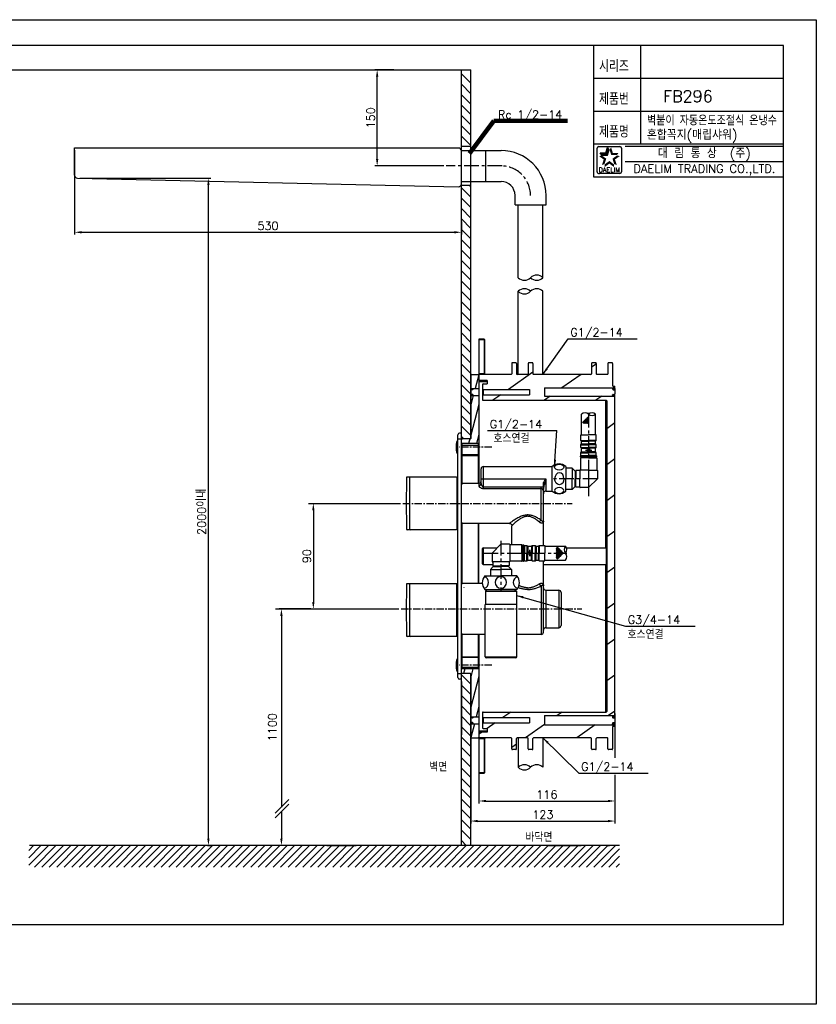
# Model space of a CAD drawing. Extents: x -5523 to -4929, y 1621 to 2041.
# Tile 7 of 7: x -5268 to -4929, y 1621 to 2041. Entities that reach past the tile are written whole.
import ezdxf
from ezdxf.enums import TextEntityAlignment as Align

# ---------------------------------------------------------------- set-up
doc = ezdxf.new("R2010")
doc.units = 0
doc.header["$LTSCALE"] = 5
doc.header["$MEASUREMENT"] = 0
doc.linetypes.add('CENTER', pattern=[2, 1.25, -0.25, 0.25, -0.25])
doc.linetypes.add('PHANTOM', pattern=[2.5, 1.25, -0.25, 0.25, -0.25, 0.25, -0.25])
doc.layers.get('0').update_dxf_attribs({"color": 2, "linetype": 'CONTINUOUS'})
for name, color, linetype in [('CEN', 1, 'CENTER'), ('CL', 1, 'CENTER'), ('D', 2, 'CONTINUOUS'), ('DWG', 7, 'CONTINUOUS'), ('HT', 3, 'CONTINUOUS'), ('PH', 3, 'PHANTOM'), ('레이어 02', 7, 'CONTINUOUS')]:
    doc.layers.add(name, color=color, linetype=linetype)
doc.styles.add('GHS', font='ROMANS', dxfattribs={"bigfont": 'GHS'})
doc.styles.add('ROMANS', font='romans')
doc.dimstyles.new('STANDARD$7', dxfattribs={"dimtxt": 3.5, "dimasz": 3, "dimexe": 1, "dimexo": 0.0625, "dimgap": 1, "dimtad": 1, "dimdec": 4, "dimzin": 0, "dimdsep": 46, "dimtxsty": 'GHS', "dimcen": 1, "dimclrt": 2, "dimadec": 0, "dimazin": 0, "dimtfac": 1, "dimtdec": 4, "dimtofl": 0, "dimtmove": 0, "dimatfit": 3, "dimfxl": 0, "dimtolj": 1, "dimtzin": 0, "dimarcsym": 0})

# ---------------------------------------------------------------- blocks, each defined once
blk = doc.blocks.new('A$C24924E4D')
at = {"color": 2}
for p, q in [((1.24, 5.25), (1.24, 5.25)), ((1.24, 5.25), (1.24, 5.25)), ((1.59, 5.61), (1.95, 5.25)), ((1.59, 4.89), (1.95, 5.25)), ((4.24, 7.79), (1.7, 5.25)), ((4.24, 2.71), (1.7, 5.25)), ((1.95, 5.96), (2.66, 5.25)), ((1.95, 4.54), (2.66, 5.25)), ((2.3, 6.32), (3.36, 5.25)), ((2.3, 4.18), (3.36, 5.25)), ((4.59, 7.44), (2.4, 5.25)), ((4.59, 3.06), (2.4, 5.25)), ((2.65, 6.67), (4.07, 5.25)), ((2.65, 3.83), (4.07, 5.25)), ((3.01, 7.02), (4.59, 5.44)), ((3.01, 3.48), (4.59, 5.06)), ((4.59, 6.73), (3.11, 5.25)), ((4.59, 3.77), (3.11, 5.25)), ((3.36, 7.38), (4.59, 6.15)), ((3.36, 3.12), (4.59, 4.35)), ((3.71, 7.73), (4.59, 6.85)), ((4.59, 6.02), (3.82, 5.25)), ((4.59, 4.48), (3.82, 5.25)), ((4.59, 5.31), (4.53, 5.25)), ((4.59, 5.19), (4.53, 5.25)), ((3.71, 2.77), (4.59, 3.65))]:
    blk.add_line(p, q, dxfattribs=at)
at = {"layer": 'CEN', "color": 2}
for p, q in [((28.15, 0), (28.15, 21.25)), ((35.51, 5.25), (0, 5.25)), ((15.87, 6.63), (15.87, 3.88)), ((15.87, 3.88), (15.87, 6.63))]:
    blk.add_line(p, q, dxfattribs=at)
at = {"layer": 'D', "color": 2}
for centre, start, end in [((2.5, 6.79), 143.2638, 219.274), ((2.5, 3.71), 140.7397, 216.7224), ((-1.34, 3.79), 320.726, 36.7362)]:
    blk.add_arc(centre, 2.44, start, end, dxfattribs=at)
at = {"layer": 'DWG', "color": 2}
for p, q in [((21.35, 20.75), (28.15, 20.75)), ((34.95, 20.75), (28.15, 20.75)), ((21.35, 15), (28.15, 15)), ((22.9, 15), (27.18, 15)), ((23.65, 12.25), (23.65, 15)), ((25.05, 15), (28.15, 15)), ((34.95, 15), (28.15, 15)), ((31.25, 15), (28.15, 15)), ((33.4, 15), (29.12, 15)), ((32.65, 12.25), (32.65, 15)), ((11.86, 8.5), (9.4, 8.5)), ((9.4, 8.5), (9.4, 5.25)), ((11.86, 8.5), (12.12, 8.25)), ((11.86, 8.5), (11.86, 5.25)), ((13.6, 8.5), (13.16, 8.25)), ((13.6, 8.5), (13.6, 5.25)), ((14.86, 8.5), (13.6, 8.5)), ((14.86, 8.5), (15.11, 8.25)), ((14.86, 8.5), (14.86, 5.25)), ((17.1, 8.5), (16.66, 8.25)), ((18.15, 8.5), (17.1, 8.5)), ((17.1, 8.5), (17.1, 5.25)), ((18.15, 8.5), (18.15, 5.25)), ((18.4, 5.25), (18.4, 8.6)), ((18.75, 8.75), (18.55, 8.75)), ((18.9, 5.25), (18.9, 8.6)), ((19.15, 5.25), (19.15, 8.6)), ((19.3, 8.75), (24.4, 8.75)), ((23.65, 12.25), (28.15, 12.25)), ((24.9, 11), (23.65, 12.25)), ((24.9, 11), (23.65, 12.25)), ((24.4, 1.75), (24.4, 8.85)), ((24.55, 9), (31.65, 9)), ((24.65, 9), (24.65, 10.6)), ((24.8, 10.75), (25.3, 10.75)), ((24.9, 11), (28.15, 11)), ((25.3, 10.75), (25.3, 11)), ((25.3, 10.75), (28.15, 10.75)), ((32.65, 12.25), (28.15, 12.25)), ((31.4, 11), (28.15, 11)), ((31, 10.75), (28.15, 10.75)), ((31, 10.75), (31, 11)), ((31.5, 10.75), (31, 10.75)), ((31.4, 11), (32.65, 12.25)), ((31.4, 11), (32.65, 12.25)), ((31.65, 9), (31.65, 10.6)), ((31.75, 9), (31.65, 9)), ((31.9, 5.25), (31.9, 8.85)), ((9.4, 8.25), (0.55, 8.25)), ((9.4, 2), (9.4, 5.25)), ((11.86, 2), (11.86, 5.25)), ((13.16, 8.25), (12.12, 8.25)), ((12.12, 8.25), (12.12, 5.25)), ((12.12, 2.25), (12.12, 5.25)), ((13.16, 8.25), (13.16, 5.25)), ((13.16, 2.25), (13.16, 5.25)), ((13.6, 2), (13.6, 5.25)), ((14.86, 2), (14.86, 5.25)), ((16.66, 8.25), (15.11, 8.25)), ((15.11, 8.25), (15.11, 5.25)), ((15.11, 2.25), (15.11, 5.25)), ((16.66, 8.25), (16.66, 5.25)), ((16.66, 2.25), (16.66, 5.25)), ((17.1, 2), (17.1, 5.25)), ((18.4, 7.13), (18.15, 7.13)), ((18.15, 2), (18.15, 5.25)), ((18.4, 5.25), (18.4, 1.9)), ((19.15, 8), (18.9, 8)), ((18.9, 5.25), (18.9, 1.9)), ((19.15, 5.25), (19.15, 1.9)), ((31.9, 5.25), (28.15, 1.5)), ((9.4, 2.25), (0.55, 2.25)), ((11.86, 2), (9.4, 2)), ((11.86, 2), (12.12, 2.25)), ((13.16, 2.25), (12.12, 2.25)), ((13.6, 2), (13.16, 2.25)), ((14.86, 2), (13.6, 2)), ((14.86, 2), (15.11, 2.25)), ((16.66, 2.25), (15.11, 2.25)), ((17.1, 2), (16.66, 2.25)), ((18.15, 2), (17.1, 2)), ((18.4, 3.38), (18.15, 3.38)), ((18.75, 1.75), (18.55, 1.75)), ((19.15, 2.5), (18.9, 2.5)), ((19.3, 1.75), (24.4, 1.75)), ((24.4, 1.65), (24.4, 1.75)), ((24.55, 1.5), (28.15, 1.5))]:
    blk.add_line(p, q, dxfattribs=at)
blk.add_circle((15.87, 5.25), 0.625, dxfattribs=at)
for centre, radius, start, end in [((24.46, 17.88), 4.24, 137.2588, 222.7412), ((20.29, 17.75), 2.62, 287.6654, 72.2722), ((28.2, 17.75), 2.5, 91.1472, 268.8528), ((28.1, 17.75), 2.5, 271.1472, 88.8528), ((36.01, 17.75), 2.62, 107.7278, 252.3346), ((31.84, 17.88), 4.24, 317.2588, 42.7412), ((18.55, 8.6), 0.15, 90, 180), ((18.75, 8.6), 0.15, 0, 90), ((19.3, 8.6), 0.15, 90, 180), ((24.55, 8.85), 0.15, 90, 180), ((24.8, 10.6), 0.15, 90, 180), ((31.5, 10.6), 0.15, 0, 90), ((31.75, 8.85), 0.15, 0, 90), ((18.55, 1.9), 0.15, 180, 270), ((18.75, 1.9), 0.15, 270, 0), ((19.3, 1.9), 0.15, 180, 270), ((24.55, 1.65), 0.15, 180, 270)]:
    blk.add_arc(centre, radius, start, end, dxfattribs=at)
blk = doc.blocks.new('A$C7F7C3C3C')
at = {"color": 7, "linetype": 'Continuous'}
for p, q in [((25.63, 105), (24.88, 105)), ((25.63, 0), (25.63, 105)), ((23.91, 101.75), (24.13, 101.75)), ((24.13, 0.75), (24.13, 104.25)), ((24.13, 102.5), (25.63, 102.5)), ((23.91, 96.25), (24.13, 96.25)), ((34.03, 83.5), (34.03, 89.75)), ((35.03, 90.75), (64.39, 90.75)), ((35.03, 81.4), (35.03, 90.75)), ((2.19, 86), (2.19, 86)), ((3.38, 86.25), (2.44, 86.25)), ((3.63, 64), (3.63, 86)), ((23.38, 86.25), (3.88, 86.25)), ((23.63, 86), (23.63, 64)), ((34.03, 85.5), (61.63, 85.5)), ((61.63, 85.5), (61.63, 80.25)), ((33.03, 83.5), (26.13, 83.5)), ((33.03, 83.5), (33.03, 82.6)), ((35.03, 82.15), (59.63, 82.15)), ((35.03, 81.4), (59.63, 81.4)), ((59.63, 67.88), (59.63, 82.15)), ((60.63, 57.08), (60.63, 83.97)), ((61.63, 80.25), (64.39, 80.25)), ((2.19, 64), (2.19, 64)), ((3.38, 63.75), (2.44, 63.75)), ((23.38, 63.75), (3.88, 63.75)), ((46.14, 66.5), (26.13, 66.5)), ((47.13, 57.32), (47.13, 65.51)), ((60.63, 20.1), (60.63, 50.57)), ((2.19, 40.5), (2.19, 40.5)), ((3.38, 40.75), (2.44, 40.75)), ((3.63, 18.5), (3.63, 40.5)), ((23.63, 40.75), (3.88, 40.75)), ((23.63, 18.25), (23.63, 40.75)), ((34.57, 40.9), (26.13, 40.9)), ((36.62, 38.32), (35.87, 37.57)), ((36.62, 38.32), (48.34, 38.32)), ((48.34, 38.32), (49.09, 37.57)), ((59.63, 39.81), (59.63, 19.1)), ((61.63, 38), (61.63, 22)), ((61.63, 38), (67.13, 38)), ((67.13, 38), (67.13, 22)), ((35.87, 37.57), (49.09, 37.57)), ((35.87, 37.57), (35.87, 31.82)), ((49.09, 37.57), (49.09, 31.82)), ((68.13, 37), (68.13, 23)), ((35.73, 9.57), (35.73, 31.82)), ((49.23, 31.82), (35.73, 31.82)), ((49.23, 9.57), (49.23, 31.82)), ((61.63, 22), (67.13, 22)), ((2.19, 18.5), (2.19, 18.5)), ((3.38, 18.25), (2.44, 18.25)), ((23.63, 18.25), (3.88, 18.25)), ((35.73, 19.1), (26.13, 19.1)), ((59.63, 19.1), (49.23, 19.1)), ((23.91, 8.75), (24.13, 8.75)), ((35.73, 9.57), (49.23, 9.57)), ((48.73, 9.07), (36.23, 9.07)), ((23.91, 3.25), (24.13, 3.25)), ((24.13, 2.5), (25.63, 2.5)), ((25.63, 0), (24.88, 0))]:
    blk.add_line(p, q, dxfattribs=at)
for centre, radius, start, end in [((24.88, 104.25), 0.75, 90, 180), ((31.58, 99), 8.25, 161.2773, 198.7227), ((23.91, 101.6), 0.15, 90, 161.2773), ((23.91, 96.4), 0.15, 198.7227, 270), ((35.03, 89.75), 1, 90, 180), ((2.44, 86), 0.25, 90, 179.3696), ((3.38, 86), 0.25, 0, 90), ((3.88, 86), 0.25, 90, 180), ((23.38, 86), 0.25, 0, 90), ((33.03, 84.5), 1, 270, 360), ((26.13, 83), 0.5, 90, 180), ((61.63, 79.25), 1, 90, 180), ((2.44, 64), 0.25, 180.6304, 270), ((3.38, 64), 0.25, 270, 0), ((3.88, 64), 0.25, 180, 270), ((23.38, 64), 0.25, 270, 0), ((26.13, 67), 0.5, 180, 270), ((2.44, 40.5), 0.25, 90, 179.3696), ((3.38, 40.5), 0.25, 0, 90), ((3.88, 40.5), 0.25, 90, 180), ((26.13, 40.4), 0.5, 90, 180), ((61.63, 39), 1, 180.0001, 270), ((67.13, 37), 1, 0, 90), ((61.63, 21), 1, 90, 179.9999), ((67.13, 23), 1, 270, 0), ((2.44, 18.5), 0.25, 180.6304, 270), ((3.38, 18.5), 0.25, 270, 0), ((3.88, 18.5), 0.25, 180, 270), ((26.13, 19.6), 0.5, 180, 270), ((59.63, 20.1), 1, 270, 0), ((31.58, 6), 8.25, 161.2773, 198.7227), ((23.91, 8.6), 0.15, 90, 161.2773), ((36.23, 9.57), 0.5, 180, 270), ((48.73, 9.57), 0.5, 270, 0), ((23.91, 3.4), 0.15, 198.7227, 270), ((24.88, 0.75), 0.75, 180, 270)]:
    blk.add_arc(centre, radius, start, end, dxfattribs=at)
for points in [[(2.19, 86), (2.15, 80.62), (2.13, 75), (2.15, 69.37), (2.19, 64)], [(2.19, 86), (2.19, 85.99), (2.19, 85.94), (2.19, 85.86), (2.19, 85.71), (2.19, 85.5), (2.19, 85.23), (2.19, 84.95), (2.19, 84.68), (2.19, 84.42), (2.19, 84.18), (2.19, 83.95), (2.19, 83.75)], [(61.63, 85.5), (61.13, 84.77), (60.63, 83.97)], [(61.63, 85.5), (61.38, 84.6), (61.13, 83.67), (60.91, 82.82), (60.76, 82.09), (60.72, 81.87)], [(33.03, 82.6), (33.34, 82.65), (33.62, 82.77), (33.84, 82.97), (33.98, 83.22), (34.03, 83.5)], [(33.03, 82.6), (33.1, 82.36), (33.28, 82.1), (33.55, 81.87), (33.9, 81.66), (34.27, 81.51), (34.66, 81.43), (35.03, 81.4)], [(34.03, 83.5), (34.06, 83.22), (34.15, 82.94), (34.29, 82.67), (34.46, 82.45), (34.65, 82.28), (34.84, 82.18), (35.03, 82.15)], [(59.63, 82.15), (59.96, 82.12), (60.3, 82), (60.63, 81.79)], [(59.63, 81.4), (59.79, 81.38), (59.96, 81.3), (60.12, 81.17), (60.27, 80.97), (60.4, 80.72), (60.5, 80.41), (60.57, 80.04), (60.62, 79.62), (60.63, 79.15)], [(60.69, 81.66), (60.66, 81.46), (60.63, 80.92)], [(60.72, 81.87), (60.69, 81.66)], [(53.88, 70.08), (53.35, 70.06), (52.77, 69.98), (52.15, 69.85), (51.49, 69.64), (50.8, 69.36), (50.08, 69.02), (49.34, 68.62), (48.58, 68.17), (47.82, 67.68), (47.12, 67.2), (46.57, 66.82), (46.25, 66.58), (46.13, 66.5)], [(53.88, 69.51), (53.42, 69.48), (52.91, 69.39), (52.37, 69.24), (51.8, 69.01), (51.2, 68.7), (50.57, 68.32), (49.93, 67.87), (49.26, 67.37), (48.6, 66.82), (47.99, 66.29), (47.51, 65.86), (47.23, 65.59), (47.13, 65.5)], [(59.63, 67.88), (58.83, 68.38), (58.05, 68.83), (57.28, 69.22), (56.53, 69.54), (55.81, 69.79), (55.12, 69.96), (54.48, 70.05), (53.88, 70.08)], [(58.89, 67.05), (58.19, 67.6), (57.51, 68.1), (56.84, 68.54), (56.19, 68.9), (55.56, 69.18), (54.96, 69.37), (54.4, 69.47), (53.88, 69.51)], [(59.63, 67.88), (59.39, 67.75), (59.18, 67.55), (59.01, 67.31), (58.89, 67.05)], [(60.63, 67.5), (60.6, 67.18), (60.49, 66.87), (60.29, 66.66), (60.01, 66.57), (59.67, 66.61), (59.29, 66.77), (58.89, 67.05)], [(60.63, 67.5), (60.61, 67.35), (60.55, 67.25), (60.44, 67.23), (60.27, 67.29), (60.08, 67.42), (59.86, 67.62), (59.63, 67.88)], [(2.19, 66.25), (2.19, 66.05), (2.19, 65.83), (2.19, 65.59), (2.19, 65.34), (2.19, 65.07), (2.19, 64.79), (2.19, 64.53), (2.19, 64.31), (2.19, 64.15), (2.19, 64.06), (2.19, 64.01), (2.19, 64)], [(46.13, 66.5), (46.27, 66.49), (46.57, 66.4), (46.83, 66.21), (47.02, 65.96), (47.12, 65.66), (47.13, 65.5)], [(2.19, 40.5), (2.15, 35.12), (2.13, 29.5), (2.15, 23.87), (2.19, 18.5)], [(2.19, 40.5), (2.19, 40.49), (2.19, 40.44), (2.19, 40.36), (2.19, 40.21), (2.19, 40), (2.19, 39.73), (2.19, 39.45), (2.19, 39.18), (2.19, 38.92), (2.19, 38.68), (2.19, 38.45), (2.19, 38.25)], [(53.88, 39.03), (54.33, 39.05), (54.8, 39.09), (55.3, 39.18), (55.83, 39.3), (56.39, 39.48), (56.98, 39.71), (57.61, 39.99), (58.24, 40.33), (58.89, 40.71)], [(53.88, 38.27), (54.4, 38.29), (54.94, 38.33), (55.51, 38.4), (56.11, 38.52), (56.76, 38.68), (57.44, 38.89), (58.16, 39.15), (58.89, 39.46), (59.63, 39.81)], [(58.89, 40.71), (59.02, 40.78), (59.17, 40.85), (59.32, 40.91), (59.48, 40.96), (59.65, 40.99), (59.81, 40.99), (59.98, 40.97), (60.14, 40.91), (60.29, 40.82), (60.41, 40.7), (60.5, 40.55), (60.56, 40.39), (60.6, 40.22), (60.62, 40.05), (60.63, 39.9)], [(59.63, 39.81), (59.39, 39.94), (59.17, 40.15), (59, 40.41), (58.89, 40.71)], [(59.63, 39.81), (59.71, 39.88), (59.79, 39.95), (59.88, 40.02), (59.97, 40.08), (60.06, 40.14), (60.16, 40.19), (60.26, 40.22), (60.35, 40.24), (60.43, 40.24), (60.5, 40.22), (60.56, 40.17), (60.59, 40.12), (60.62, 40.05), (60.63, 39.97), (60.63, 39.93)], [(60.63, 39.93), (60.63, 39.9)], [(2.19, 20.75), (2.19, 20.55), (2.19, 20.33), (2.19, 20.09), (2.19, 19.84), (2.19, 19.57), (2.19, 19.29), (2.19, 19.03), (2.19, 18.81), (2.19, 18.65), (2.19, 18.56), (2.19, 18.51), (2.19, 18.5)]]:
    blk.add_spline(points, degree=3, dxfattribs=at)
for points, knots in [([(53.88, 38.27), (53.71, 38.27), (53.37, 38.28), (52.84, 38.32), (52.28, 38.4), (51.68, 38.51), (51.05, 38.66), (50.42, 38.85), (50.01, 39), (49.83, 39.07)], [0, 0, 0, 0, 0.506514, 1.034109, 1.594697, 2.197775, 2.850632, 3.557168, 4.152702, 4.152702, 4.152702, 4.152702]), ([(53.88, 39.03), (53.73, 39.03), (53.43, 39.04), (52.97, 39.09), (52.48, 39.17), (51.96, 39.29), (51.41, 39.46), (50.82, 39.68), (50.42, 39.86), (50.22, 39.96)], [0, 0, 0, 0, 0.441362, 0.901645, 1.392241, 1.922526, 2.500176, 3.130015, 3.811214, 3.811214, 3.811214, 3.811214])]:
    blk.add_open_spline(points, degree=3, knots=knots, dxfattribs=at)
at = {"layer": 'CL', "ltscale": 0.5}
for p, q in [((38.63, 99), (24.63, 99)), ((0.68, 75), (72.92, 75)), ((0, 30), (77.05, 30)), ((38.63, 6), (24.63, 6))]:
    blk.add_line(p, q, dxfattribs=at)
at = {"layer": 'HT', "ltscale": 0.6}
blk.add_line((26.65, 39.26), (26.71, 39.2), dxfattribs=at)
at = {"layer": 'D', "ltscale": 0.6, "rotation": 180}
blk.add_blockref('A$C24924E4D', (70.63, 59.07), dxfattribs=at)
blk = doc.blocks.new('A$C16DB4B64')
at = {"color": 2}
for p, q in [((1.24, 16), (1.24, 16)), ((1.59, 15.64), (1.95, 16)), ((4.24, 13.46), (1.7, 16)), ((1.95, 15.29), (2.66, 16)), ((2.3, 14.93), (3.36, 16)), ((4.59, 13.81), (2.4, 16)), ((2.65, 14.58), (4.07, 16)), ((3.01, 14.23), (4.59, 15.81)), ((4.59, 14.52), (3.11, 16)), ((3.36, 13.87), (4.59, 15.1)), ((3.71, 13.52), (4.59, 14.4)), ((4.59, 15.23), (3.82, 16)), ((4.59, 15.94), (4.53, 16))]:
    blk.add_line(p, q, dxfattribs=at)
at = {"layer": 'CEN', "color": 2}
for p, q in [((15.87, 14.63), (15.87, 17.38)), ((28.15, 19.74), (28.15, 0)), ((0, 16), (35.51, 16)), ((24.26, 16), (35.01, 16))]:
    blk.add_line(p, q, dxfattribs=at)
at = {"layer": 'D', "color": 2}
for centre, start, end in [((2.5, 17.54), 143.2776, 219.2603), ((-1.34, 17.46), 323.2638, 39.274), ((2.5, 14.46), 140.726, 216.7362)]:
    blk.add_arc(centre, 2.44, start, end, dxfattribs=at)
at = {"layer": 'DWG', "color": 2}
for p, q in [((9.4, 19), (0.55, 19)), ((9.4, 19.25), (9.4, 16)), ((11.86, 19.25), (9.4, 19.25)), ((11.86, 19.25), (11.86, 16)), ((11.86, 19.25), (12.12, 19)), ((12.12, 19), (12.12, 16)), ((13.16, 19), (12.12, 19)), ((13.6, 19.25), (13.16, 19)), ((13.16, 19), (13.16, 16)), ((13.6, 19.25), (13.6, 16)), ((14.86, 19.25), (13.6, 19.25)), ((14.86, 19.25), (14.86, 16)), ((14.86, 19.25), (15.11, 19)), ((15.11, 19), (15.11, 16)), ((16.66, 19), (15.11, 19)), ((17.1, 19.25), (16.66, 19)), ((16.66, 19), (16.66, 16)), ((17.1, 19.25), (17.1, 16)), ((18.15, 19.25), (17.1, 19.25)), ((18.15, 19.25), (18.15, 16)), ((18.4, 17.88), (18.15, 17.88)), ((18.4, 16), (18.4, 19.35)), ((18.75, 19.5), (18.55, 19.5)), ((18.9, 16), (18.9, 19.35)), ((19.15, 18.75), (18.9, 18.75)), ((19.15, 16), (19.15, 19.35)), ((19.3, 19.5), (24.4, 19.5)), ((24.4, 16), (24.4, 19.6)), ((24.55, 19.75), (28.15, 19.75)), ((31.9, 16), (28.15, 19.75)), ((9.4, 13), (0.55, 13)), ((9.4, 12.75), (9.4, 16)), ((11.86, 12.75), (9.4, 12.75)), ((11.86, 12.75), (11.86, 16)), ((11.86, 12.75), (12.12, 13)), ((12.12, 13), (12.12, 16)), ((13.16, 13), (12.12, 13)), ((13.16, 13), (13.16, 16)), ((13.6, 12.75), (13.16, 13)), ((13.6, 12.75), (13.6, 16)), ((14.86, 12.75), (13.6, 12.75)), ((14.86, 12.75), (14.86, 16)), ((14.86, 12.75), (15.11, 13)), ((15.11, 13), (15.11, 16)), ((16.66, 13), (15.11, 13)), ((16.66, 13), (16.66, 16)), ((17.1, 12.75), (16.66, 13)), ((17.1, 12.75), (17.1, 16)), ((18.15, 12.75), (17.1, 12.75)), ((18.15, 12.75), (18.15, 16)), ((18.4, 14.13), (18.15, 14.13)), ((18.4, 16), (18.4, 12.65)), ((18.9, 16), (18.9, 12.65)), ((19.15, 13.25), (18.9, 13.25)), ((19.15, 16), (19.15, 12.65)), ((24.4, 16), (24.4, 12.4)), ((31.9, 16), (31.9, 12.4)), ((18.75, 12.5), (18.55, 12.5)), ((19.3, 12.5), (24.4, 12.5)), ((24.9, 10.25), (23.65, 9)), ((23.65, 9), (23.65, 6.25)), ((23.65, 9), (28.15, 9)), ((24.55, 12.25), (28.15, 12.25)), ((24.65, 12.25), (24.65, 10.65)), ((24.8, 10.5), (25.3, 10.5)), ((24.9, 10.25), (28.15, 10.25)), ((25.3, 10.5), (25.3, 10.25)), ((25.3, 10.5), (28.15, 10.5)), ((31.75, 12.25), (28.15, 12.25)), ((31, 10.5), (28.15, 10.5)), ((31.4, 10.25), (28.15, 10.25)), ((32.65, 9), (28.15, 9)), ((31.5, 10.5), (31, 10.5)), ((31, 10.5), (31, 10.25)), ((31.4, 10.25), (32.65, 9)), ((31.65, 12.25), (31.65, 10.65)), ((32.65, 9), (32.65, 6.25)), ((22.9, 6.25), (27.18, 6.25)), ((22.9, 6.25), (28.15, 6.25)), ((25.05, 6.25), (28.15, 6.25)), ((31.25, 6.25), (28.15, 6.25)), ((33.4, 6.25), (28.15, 6.25)), ((33.4, 6.25), (29.12, 6.25)), ((31.25, 0.5), (22.9, 0.5)), ((33.4, 0.5), (28.15, 0.5)), ((33.4, 0.5), (29.12, 0.5))]:
    blk.add_line(p, q, dxfattribs=at)
blk.add_circle((15.87, 16), 0.625, dxfattribs=at)
for centre, radius, start, end in [((18.55, 19.35), 0.15, 90, 180), ((18.75, 19.35), 0.15, 0, 90), ((19.3, 19.35), 0.15, 90, 180), ((24.55, 19.6), 0.15, 90, 180), ((18.55, 12.65), 0.15, 180, 270), ((18.75, 12.65), 0.15, 270, 0), ((19.3, 12.65), 0.15, 180, 270), ((24.55, 12.4), 0.15, 180, 270), ((24.8, 10.65), 0.15, 180, 270), ((31.5, 10.65), 0.15, 270, 0), ((31.75, 12.4), 0.15, 270, 0), ((26.01, 3.38), 4.24, 137.2588, 222.7412), ((30.29, 3.38), 4.24, 317.2588, 42.7412)]:
    blk.add_arc(centre, radius, start, end, dxfattribs=at)
blk.add_ellipse((23.17, 3.5), major_axis=(0, 2), ratio=0.612372, dxfattribs=at)
blk.add_ellipse((28.15, 3.5), major_axis=(-2.55, 0.11), ratio=0.783449, start_param=-1.537222, end_param=1.60437, dxfattribs=at)
at = {"layer": 'DWG', "color": 2, "extrusion": (0, 0, -1)}
blk.add_ellipse((28.14, 3.5), major_axis=(2.55, 0.11), ratio=0.783449, start_param=-1.537222, end_param=1.60437, dxfattribs=at)
blk.add_ellipse((33.13, 3.5), major_axis=(0, 2), ratio=0.612372, dxfattribs=at)
blk = doc.blocks.new('A$C048A301C')
at = {"color": 7, "linetype": 'Continuous'}
for p, q in [((33.13, 185), (33.13, 123.5)), ((35.38, 185), (33.13, 185)), ((35.38, 185), (35.38, 170)), ((35.63, 184.75), (33.13, 184.75)), ((35.63, 170.25), (35.63, 184.75)), ((47.13, 174.75), (47.13, 170.25)), ((48.88, 175), (47.38, 175)), ((49.13, 174.75), (49.13, 170.25)), ((54.13, 174.75), (54.13, 170.25)), ((55.88, 175), (54.38, 175)), ((56.13, 174.75), (56.13, 170.25)), ((81.13, 174.75), (81.13, 170.25)), ((82.88, 175), (81.38, 175)), ((83.13, 174.75), (83.13, 170.25)), ((88.13, 174.75), (88.13, 170.25)), ((89.88, 175), (88.38, 175)), ((90.13, 174.75), (90.13, 165.24)), ((29.63, 169.75), (29.63, 142.75)), ((29.88, 170), (32.88, 170)), ((35.63, 170.25), (33.13, 170.25)), ((46.88, 170), (33.13, 170)), ((53.88, 170), (49.38, 170)), ((80.88, 170), (56.38, 170)), ((87.88, 170), (83.38, 170)), ((29.63, 164), (33.13, 164)), ((29.88, 164), (29.88, 163.5)), ((30.38, 164), (30.38, 163.5)), ((30.63, 163.75), (30.63, 164)), ((36.63, 167.5), (33.13, 167.5)), ((33.13, 167), (36.63, 167)), ((34.63, 165.75), (34.63, 161.14)), ((34.63, 163.88), (34.88, 163.63)), ((34.88, 166), (36.63, 166)), ((36.63, 167.5), (36.63, 166)), ((61.13, 164.25), (91.13, 164.25)), ((61.13, 164.25), (61.13, 160.75)), ((90.38, 165), (90.88, 165)), ((90.38, 163.94), (90.88, 163.94)), ((90.38, 163.94), (90.38, 163.5)), ((90.88, 163.75), (90.88, 163.94)), ((91.13, 164), (91.08, 164)), ((91.13, 164.08), (91.13, 164.75)), ((91.13, 164), (91.13, 161.75)), ((29.63, 163.75), (30.63, 163.75)), ((29.63, 161.25), (30.63, 161.25)), ((29.63, 161), (33.13, 161)), ((30.38, 163.5), (29.88, 163.5)), ((30.38, 161.5), (29.88, 161.5)), ((29.88, 161.5), (29.88, 161)), ((30.38, 161.5), (30.38, 161)), ((30.63, 161), (30.63, 161.25)), ((34.63, 161.13), (34.88, 161.38)), ((34.63, 161.13), (34.63, 159.25)), ((34.88, 163.63), (34.88, 161.38)), ((34.88, 163.63), (54.63, 163.63)), ((34.88, 161.38), (54.63, 161.38)), ((54.63, 163.63), (54.63, 161.38)), ((61.13, 160.75), (91.13, 160.75)), ((90.13, 163.75), (90.88, 163.75)), ((90.13, 161.25), (90.88, 161.25)), ((90.38, 163.5), (90.88, 163.5)), ((90.38, 161.5), (90.88, 161.5)), ((90.38, 161.5), (90.38, 161.06)), ((90.38, 161.06), (90.88, 161.06)), ((90.88, 161.06), (90.88, 161.25)), ((91.13, 24.5), (91.13, 161.5)), ((34.88, 159), (87.38, 159)), ((87.13, 159), (87.13, 96)), ((87.63, 158.75), (87.63, 26.25)), ((29.38, 142.5), (25.88, 142.5)), ((32.88, 140.5), (25.88, 140.5)), ((25.88, 140.5), (25.88, 123.43)), ((25.88, 139.87), (32.88, 139.87)), ((32.88, 123.5), (32.88, 140.5)), ((25.63, 135.39), (33.13, 135.39)), ((32.88, 135.75), (25.88, 135.75)), ((25.88, 106.57), (25.88, 80.83)), ((32.88, 80.9), (32.88, 106.5)), ((33.13, 80.9), (33.13, 106.5)), ((34.63, 89.25), (34.63, 95.75)), ((34.88, 96), (34.88, 89)), ((34.88, 96), (40.91, 96)), ((70.48, 96), (87.38, 96)), ((87.38, 96), (87.38, 89)), ((34.88, 89), (38.98, 89)), ((60.63, 89), (87.38, 89)), ((87.13, 89), (87.13, 26)), ((25.88, 59.17), (25.88, 44.5)), ((32.88, 44.5), (32.88, 59.1)), ((33.13, 59.1), (33.13, 0)), ((25.63, 49.61), (33.13, 49.61)), ((32.88, 49.25), (25.88, 49.25)), ((25.88, 45.13), (32.88, 45.13)), ((32.88, 44.5), (25.88, 44.5)), ((29.38, 42.5), (25.88, 42.5)), ((29.63, 42.25), (29.63, 15.25)), ((34.63, 25.75), (34.63, 21.14)), ((34.88, 26), (87.38, 26)), ((29.63, 24), (33.13, 24)), ((29.63, 23.75), (30.63, 23.75)), ((29.63, 21.25), (30.63, 21.25)), ((29.63, 21), (33.13, 21)), ((29.88, 24), (29.88, 23.5)), ((30.38, 23.5), (29.88, 23.5)), ((29.88, 21.5), (29.88, 21)), ((30.38, 21.5), (29.88, 21.5)), ((30.38, 24), (30.38, 23.5)), ((30.38, 21.5), (30.38, 21)), ((30.63, 23.75), (30.63, 24)), ((30.63, 21), (30.63, 21.25)), ((34.63, 23.88), (34.88, 23.63)), ((34.63, 21.13), (34.88, 21.38)), ((34.63, 21.13), (34.63, 19.25)), ((34.88, 23.63), (34.88, 21.38)), ((34.88, 23.63), (54.63, 23.63)), ((34.88, 21.38), (54.63, 21.38)), ((54.63, 23.63), (54.63, 21.38)), ((61.13, 24.5), (91.13, 24.5)), ((61.13, 24.5), (61.13, 20.5)), ((90.13, 24.06), (90.13, 23.75)), ((90.13, 23.75), (90.88, 23.75)), ((90.13, 21.25), (90.13, 20.87)), ((90.13, 21.25), (90.88, 21.25)), ((90.13, 21), (91.13, 21)), ((90.38, 24.23), (90.38, 23.5)), ((90.38, 24.23), (90.88, 24.23)), ((90.38, 23.5), (90.88, 23.5)), ((90.38, 20.75), (90.38, 21.5)), ((90.38, 21.5), (90.88, 21.5)), ((90.88, 23.75), (90.88, 24.23)), ((90.88, 20.75), (90.88, 21.5)), ((91.13, 24.35), (91.13, 24.48)), ((91.13, 24.23), (91.13, 21.75)), ((91.13, 20.25), (91.13, 21.5)), ((33.13, 18), (36.63, 18)), ((36.63, 17.5), (33.13, 17.5)), ((34.88, 19), (36.63, 19)), ((36.63, 19), (36.63, 17.5)), ((61.13, 20.5), (91.13, 20.5)), ((90.13, 19.75), (90.13, 10.25)), ((90.38, 20.75), (90.88, 20.75)), ((90.38, 20), (90.88, 20)), ((29.88, 15), (32.88, 15)), ((46.88, 15), (33.13, 15)), ((33.13, 14.75), (35.63, 14.75)), ((35.38, 15), (35.38, 0)), ((35.63, 0.25), (35.63, 14.75)), ((47.13, 10.25), (47.13, 14.75)), ((49.13, 10.25), (49.13, 14.75)), ((53.88, 15), (49.38, 15)), ((54.13, 10.25), (54.13, 14.75)), ((56.13, 10.25), (56.13, 14.75)), ((80.88, 15), (56.38, 15)), ((81.13, 10.25), (81.13, 14.75)), ((83.13, 10.25), (83.13, 14.75)), ((87.88, 15), (83.38, 15)), ((88.13, 10.25), (88.13, 14.75)), ((48.88, 10), (47.38, 10)), ((55.88, 10), (54.38, 10)), ((82.88, 10), (81.38, 10)), ((89.88, 10), (88.38, 10)), ((33.13, 0.25), (35.63, 0.25)), ((33.13, 0), (35.38, 0))]:
    blk.add_line(p, q, dxfattribs=at)
at = {"color": 2, "linetype": 'Continuous'}
for p, q in [((83.13, 174.47), (81.13, 173.07)), ((33.07, 169.91), (31.49, 164)), ((56.13, 170.94), (45.69, 163.63)), ((76.74, 170), (68.53, 164.25)), ((91.13, 164.71), (90.48, 164.25)), ((30.68, 161), (29.63, 157.06)), ((42.48, 161.38), (39.08, 159)), ((63.53, 160.75), (61.03, 159)), ((85.48, 160.75), (82.98, 159)), ((33.13, 157.23), (29.63, 144.17)), ((91.13, 149.34), (87.63, 146.89)), ((33.13, 144.33), (32.1, 140.5)), ((25.71, 142.43), (25.63, 142.13)), ((29.18, 142.5), (28.65, 140.5)), ((91.13, 133.97), (87.63, 131.52)), ((91.13, 118.6), (87.63, 116.15)), ((91.13, 103.23), (87.63, 100.78)), ((91.13, 87.86), (87.63, 85.41)), ((91.13, 72.49), (87.63, 70.04)), ((91.13, 57.13), (87.63, 54.67)), ((27.11, 44.5), (26.58, 42.5)), ((30.57, 44.5), (29.63, 41)), ((33.13, 41.17), (29.63, 28.11)), ((91.13, 41.76), (87.63, 39.31)), ((33.13, 28.27), (31.98, 24)), ((46.68, 26), (43.29, 23.63)), ((68.63, 26), (66.48, 24.5)), ((91.13, 26.39), (88.43, 24.5)), ((31.18, 21), (29.63, 15.22)), ((40.07, 21.38), (36.63, 18.96)), ((34.54, 17.5), (33.13, 16.51)), ((61.13, 20.75), (52.92, 15)), ((82.72, 20.5), (74.87, 15)), ((33.13, 15.38), (33.05, 15.06)), ((49.13, 12.35), (47.13, 10.95)), ((90.13, 10.32), (89.67, 10))]:
    blk.add_line(p, q, dxfattribs=at)
at = {"color": 7, "linetype": 'Continuous'}
for centre, start, end in [((35.38, 184.75), 0, 90), ((47.38, 174.75), 90, 180), ((48.88, 174.75), 0, 90), ((54.38, 174.75), 90, 180), ((55.88, 174.75), 0, 90), ((81.38, 174.75), 90, 180), ((82.88, 174.75), 0, 90), ((88.38, 174.75), 90, 180), ((89.88, 174.75), 0, 90), ((29.88, 169.75), 90, 180), ((32.88, 169.75), 0, 90), ((35.88, 170.25), 180, 270), ((46.88, 170.25), 270, 0), ((49.38, 170.25), 180, 270), ((53.88, 170.25), 270, 0), ((56.38, 170.25), 180, 270), ((80.88, 170.25), 270, 0), ((83.38, 170.25), 180, 270), ((87.88, 170.25), 270, 0), ((34.88, 165.75), 90, 180), ((90.38, 165.25), 180, 270), ((90.88, 164.75), 0, 90), ((29.88, 163.25), 90, 180), ((29.88, 161.75), 180, 270), ((30.38, 163.75), 270, 0), ((30.38, 161.25), 0, 90), ((90.38, 163.75), 180.3896, 270), ((90.38, 161.25), 90, 179.6112), ((90.88, 163.25), 0, 90), ((90.88, 161.75), 270, 0), ((34.88, 159.25), 180, 270), ((87.38, 158.75), 0, 90), ((25.88, 142.25), 90, 180), ((25.88, 140.75), 180, 270), ((29.38, 142.75), 270, 0), ((32.88, 140.75), 270, 0), ((25.88, 136), 180, 270), ((32.88, 136), 270, 0), ((34.88, 95.75), 90, 180), ((87.38, 96.25), 270, 0), ((34.88, 89.25), 180, 270), ((87.38, 88.75), 0, 90), ((25.88, 49), 90, 179.9986), ((32.88, 49), 0.0014, 90), ((25.88, 44.25), 90, 180), ((25.88, 42.75), 180, 270), ((29.38, 42.25), 0, 90), ((32.88, 44.25), 0, 90), ((34.88, 25.75), 90, 180), ((87.38, 26.25), 270, 0), ((29.88, 23.25), 90, 180), ((29.88, 21.75), 180, 270), ((30.38, 23.75), 270, 360), ((30.38, 21.25), 0, 90), ((90.38, 23.75), 180, 270), ((90.38, 21.25), 90, 180), ((90.88, 23.25), 0, 90), ((90.88, 21.75), 270, 360), ((34.88, 19.25), 180, 270), ((36.38, 18.75), 0.0004, 80), ((90.38, 19.75), 90, 180), ((90.88, 20.25), 270, 0), ((29.88, 15.25), 180, 270), ((32.88, 15.25), 270, 0), ((35.88, 14.75), 90, 180), ((46.88, 14.75), 0, 90), ((49.38, 14.75), 90, 180), ((53.88, 14.75), 0, 90), ((56.38, 14.75), 90, 180), ((80.88, 14.75), 0, 90), ((83.38, 14.75), 90, 180), ((87.88, 14.75), 0, 90), ((47.38, 10.25), 180, 270), ((48.88, 10.25), 270, 0), ((54.38, 10.25), 180, 270), ((55.88, 10.25), 270, 0), ((81.38, 10.25), 180, 270), ((82.88, 10.25), 270, 0), ((88.38, 10.25), 180, 270), ((89.88, 10.25), 270, 0), ((35.38, 0.25), 270, 0)]:
    blk.add_arc(centre, 0.25, start, end, dxfattribs=at)
for points in [[(90.13, 163.73), (90.16, 163.83), (90.21, 163.89), (90.29, 163.92), (90.35, 163.93)], [(90.35, 163.93), (90.38, 163.94)], [(90.88, 163.94), (90.99, 163.95), (91.08, 164)], [(91.08, 164), (91.13, 164.07)], [(91.13, 164.07), (91.13, 164.08)], [(90.38, 161.06), (90.29, 161.08), (90.21, 161.11), (90.16, 161.17), (90.13, 161.27)], [(90.88, 163.75), (90.93, 163.74)], [(90.88, 163.75), (90.88, 163.71)], [(90.88, 163.71), (90.88, 163.63), (90.88, 163.5)], [(90.88, 161.5), (90.88, 161.38), (90.88, 161.29)], [(90.88, 161.25), (90.95, 161.27), (91, 161.31)], [(90.88, 161.29), (90.88, 161.25)], [(90.92, 161.06), (90.88, 161.06)], [(91.09, 160.99), (91, 161.04), (90.92, 161.06)], [(90.93, 163.74), (90.95, 163.73), (91, 163.69)], [(91, 163.69), (91.01, 163.67), (91.06, 163.6), (91.09, 163.51), (91.11, 163.42), (91.12, 163.39)], [(91, 161.31), (91.01, 161.33), (91.06, 161.4), (91.09, 161.49), (91.11, 161.58), (91.13, 161.66), (91.13, 161.72)], [(91.13, 160.92), (91.09, 160.99)], [(25.63, 139.8), (25.75, 139.86), (25.88, 139.87)], [(33.13, 139.8), (33, 139.86), (32.88, 139.87)], [(25.63, 45.2), (25.75, 45.14), (25.88, 45.13)], [(33.13, 45.2), (33, 45.14), (32.88, 45.13)], [(90.13, 24.06), (90.16, 24.15), (90.26, 24.21), (90.38, 24.23)], [(90.88, 24.23), (91, 24.25), (91.09, 24.3), (91.13, 24.35)], [(90.88, 23.75), (90.95, 23.73), (91.01, 23.67), (91.06, 23.6), (91.09, 23.51), (91.11, 23.42), (91.13, 23.34), (91.13, 23.28)], [(90.88, 23.75), (90.88, 23.63), (90.88, 23.5)], [(90.91, 21.25), (90.88, 21.25)], [(91.12, 21.61), (91.11, 21.58), (91.09, 21.49), (91.06, 21.4), (91.01, 21.33), (90.95, 21.27), (90.91, 21.25)], [(36.61, 18.87), (36.6, 18.91), (36.5, 19), (36.5, 19)], [(90.38, 20.75), (90.28, 20.76), (90.2, 20.8), (90.15, 20.86), (90.13, 20.94)], [(90.92, 20.75), (90.88, 20.75)], [(91.13, 20.6), (91.06, 20.7), (90.98, 20.74), (90.92, 20.75)]]:
    blk.add_spline(points, degree=3, dxfattribs=at)
at = {"layer": 'D', "ltscale": 0.6, "rotation": 270}
blk.add_blockref('A$C16DB4B64', (63.89, 153.65), dxfattribs=at)
at = {"layer": 'D'}
blk.add_blockref('A$C7F7C3C3C', (0, 40), dxfattribs=at)

msp = doc.modelspace()

# ---------------------------------------------------------------- hatches: boundary and pattern name
at = {"layer": 'D'}
h = msp.add_hatch(dxfattribs=at)
h.set_pattern_fill('ANSI31', color=256, scale=18, style=0)
h.set_pattern_definition([(45, (1675.6118, 15.8295), (-1.59099026, 1.59099026), [])])
h.paths.add_polyline_path([(-5012.44, 1688.25), (-5264.46, 1688.25), (-5264.46, 1679.07), (-5012.44, 1679.07)])

# ---------------------------------------------------------------- linework, layer by layer
at = {"color": 4}
for p, q in [((-4942.53, 2029.53), (-5491.53, 2029.53)), ((-4942.53, 1654.53), (-4942.53, 2029.53)), ((-5491.53, 1654.53), (-4942.53, 1654.53))]:
    msp.add_line(p, q, dxfattribs=at)
at = {"color": 7}
for p, q in [((-5023.53, 2029.53), (-5023.53, 1973.53)), ((-5003.53, 2029.53), (-5003.53, 1987.53)), ((-5023.53, 2015.53), (-4942.53, 2015.53)), ((-5023.53, 2001.53), (-4942.53, 2001.53)), ((-5023.53, 1987.53), (-4942.53, 1987.53)), ((-5023.53, 1973.53), (-4942.53, 1973.53))]:
    msp.add_line(p, q, dxfattribs=at)
at = {"color": 2, "linetype": 'Continuous'}
for p, q in [((-5022.05, 1975.67), (-5022.05, 1985.67)), ((-5021.3, 1986.42), (-5012.3, 1986.42)), ((-5011.55, 1985.67), (-5011.55, 1975.67)), ((-5010.03, 1986.53), (-4942.53, 1986.53)), ((-5010.03, 1980.03), (-4942.53, 1980.03)), ((-5012.3, 1974.92), (-5021.05, 1974.92))]:
    msp.add_line(p, q, dxfattribs=at)
at = {"color": 2}
for p, q in [((-5020.05, 1982.8), (-5020.71, 1983.72)), ((-5020.71, 1983.72), (-5018.29, 1983.72)), ((-5020.05, 1982.8), (-5017.62, 1982.8)), ((-5018.29, 1983.72), (-5017.54, 1986.02)), ((-5017.62, 1982.8), (-5016.87, 1985.11)), ((-5016.87, 1985.11), (-5017.54, 1986.02))]:
    msp.add_line(p, q, dxfattribs=at)
at = {"color": 2, "linetype": 'Continuous'}
for centre, radius, start, end in [((-5021.3, 1985.67), 0.75, 90, 180), ((-5012.3, 1985.67), 0.75, 0, 90), ((-5021.18, 1975.79), 0.884, 188.1301, 278.1301), ((-5012.3, 1975.67), 0.75, 270, 0)]:
    msp.add_arc(centre, radius, start, end, dxfattribs=at)
at = {"color": 2}
for points in [[(-5019.21, 1980.89), (-5018.13, 1981.24), (-5021.17, 1982.31), (-5020.09, 1982.66)], [(-5020.71, 1983.72), (-5020.05, 1982.8), (-5018.29, 1983.72), (-5017.62, 1982.8)], [(-5018.29, 1983.72), (-5017.62, 1982.8), (-5017.54, 1986.02), (-5016.87, 1985.11)], [(-5016.06, 1986.02), (-5016.73, 1985.11), (-5015.31, 1983.72), (-5015.98, 1982.8)], [(-5015.31, 1983.72), (-5015.98, 1982.8), (-5012.89, 1983.72), (-5013.55, 1982.8)], [(-5012.43, 1982.31), (-5013.51, 1982.66), (-5014.39, 1980.89), (-5015.47, 1981.24)], [(-5019.96, 1978.58), (-5018.88, 1978.93), (-5019.21, 1980.89), (-5018.13, 1981.24)], [(-5016.8, 1979.14), (-5016.8, 1980.27), (-5018.76, 1977.71), (-5018.76, 1978.84)], [(-5014.84, 1977.71), (-5014.84, 1978.84), (-5016.8, 1979.14), (-5016.8, 1980.27)], [(-5014.39, 1980.89), (-5015.47, 1981.24), (-5013.64, 1978.58), (-5014.72, 1978.93)]]:
    msp.add_solid(points, dxfattribs=at)
at = {"layer": 'CL'}
msp.add_line((-5062.51, 1978.15), (-5086.37, 1978.15), dxfattribs=at)
msp.add_arc((-5063.01, 1965.55), 12.6, 0, 90, dxfattribs=at)
at = {"layer": 'D'}
for p, q in [((-5108.7, 2019.21), (-5116.84, 2019.21)), ((-5115.84, 1981.15), (-5115.84, 2016.21)), ((-5079.91, 1842.94), (-5079.91, 2019.21)), ((-5075.91, 2013.39), (-5079.91, 2017.39)), ((-5075.91, 1861.94), (-5075.91, 2019.21)), ((-5075.91, 2008.97), (-5079.91, 2012.97)), ((-5075.91, 2004.55), (-5079.91, 2008.55)), ((-5075.91, 2000.13), (-5079.91, 2004.13)), ((-5075.91, 1995.71), (-5079.91, 1999.71)), ((-5075.91, 1991.29), (-5079.91, 1995.29)), ((-5075.91, 1986.87), (-5079.91, 1990.87)), ((-5244.91, 1984.81), (-5244.91, 1948.85)), ((-5075.91, 1986.46), (-5079.91, 1986.46)), ((-5087.37, 1978.15), (-5116.84, 1978.15)), ((-5242.7, 1972.95), (-5186.81, 1972.95)), ((-5187.81, 1691.25), (-5187.81, 1969.95)), ((-5075.91, 1969.84), (-5079.91, 1969.84)), ((-5075.91, 1969.19), (-5076.56, 1969.84)), ((-5075.91, 1964.77), (-5079.91, 1968.77)), ((-5075.91, 1960.36), (-5079.91, 1964.36)), ((-5075.91, 1955.94), (-5079.91, 1959.94)), ((-5075.91, 1951.52), (-5079.91, 1955.52)), ((-5079.91, 1954.52), (-5079.91, 1948.85)), ((-5241.91, 1949.85), (-5082.91, 1949.85)), ((-5075.91, 1947.1), (-5079.91, 1951.1)), ((-5075.91, 1942.68), (-5079.91, 1946.68)), ((-5075.91, 1938.26), (-5079.91, 1942.26)), ((-5075.91, 1933.84), (-5079.91, 1937.84)), ((-5075.91, 1929.42), (-5079.91, 1933.42)), ((-5075.91, 1925), (-5079.91, 1929)), ((-5075.91, 1920.58), (-5079.91, 1924.58)), ((-5075.91, 1916.16), (-5079.91, 1920.16)), ((-5075.91, 1911.74), (-5079.91, 1915.74)), ((-5075.91, 1907.32), (-5079.91, 1911.32)), ((-5075.91, 1902.9), (-5079.91, 1906.9)), ((-5034.41, 1904.42), (-5004.88, 1904.42)), ((-5075.91, 1898.48), (-5079.91, 1902.48)), ((-5075.91, 1894.06), (-5079.91, 1898.06)), ((-5075.91, 1889.64), (-5079.91, 1893.64)), ((-5075.91, 1885.22), (-5079.91, 1889.22)), ((-5075.91, 1880.81), (-5079.91, 1884.81)), ((-5075.91, 1876.39), (-5079.91, 1880.39)), ((-5075.91, 1871.97), (-5079.91, 1875.97)), ((-5075.91, 1867.55), (-5079.91, 1871.55)), ((-5075.91, 1863.13), (-5079.91, 1867.13)), ((-5068.76, 1865.23), (-5039.23, 1865.23)), ((-5078.89, 1861.69), (-5079.91, 1862.71)), ((-5145.06, 1834.19), (-5105.86, 1834.19)), ((-5143.06, 1831.19), (-5143.06, 1792.19)), ((-5159.13, 1789.19), (-5108.31, 1789.19)), ((-5144.06, 1789.19), (-5157.68, 1789.19)), ((-5156.68, 1786.19), (-5156.68, 1704.69)), ((-5138.14, 1789.19), (-5124.74, 1789.19)), ((-5137.14, 1789.19), (-5124.74, 1789.19)), ((-5009.91, 1781.84), (-4980.21, 1781.84)), ((-5079.91, 1688.25), (-5079.91, 1779.69)), ((-5075.91, 1757.06), (-5079.91, 1761.06)), ((-5075.91, 1688.25), (-5075.91, 1761.69)), ((-5079.91, 1758.19), (-5079.91, 1735.51)), ((-5075.91, 1752.64), (-5079.91, 1756.64)), ((-5075.91, 1759.19), (-5075.91, 1735.51)), ((-5075.91, 1748.22), (-5079.91, 1752.22)), ((-5075.91, 1743.8), (-5079.91, 1747.8)), ((-5075.91, 1739.38), (-5079.91, 1743.38)), ((-5014.41, 1744.58), (-5014.41, 1725.65)), ((-5075.91, 1734.96), (-5079.91, 1738.96)), ((-5079.91, 1735.44), (-5079.91, 1736.39)), ((-5075.91, 1735.44), (-5075.91, 1736.39)), ((-5014.41, 1738.69), (-5014.41, 1725.8)), ((-5075.91, 1730.55), (-5079.91, 1734.55)), ((-5075.91, 1733.87), (-5075.91, 1697.7)), ((-5075.91, 1726.13), (-5079.91, 1730.13)), ((-5075.91, 1721.71), (-5079.91, 1725.71)), ((-5075.91, 1717.29), (-5079.91, 1721.29)), ((-5072.41, 1720.7), (-5072.41, 1706.25)), ((-5029.79, 1719.16), (-5000.26, 1719.16)), ((-5014.41, 1718.43), (-5014.41, 1697.7)), ((-5075.91, 1712.87), (-5079.91, 1716.87)), ((-5014.41, 1717.41), (-5014.41, 1706.25)), ((-5075.91, 1708.45), (-5079.91, 1712.45)), ((-5153.52, 1707.86), (-5159.32, 1702.05)), ((-5153.52, 1705.86), (-5159.32, 1700.05)), ((-5075.91, 1704.03), (-5079.91, 1708.03)), ((-5069.41, 1707.25), (-5017.41, 1707.25)), ((-5156.68, 1702.69), (-5156.68, 1691.25)), ((-5075.91, 1699.61), (-5079.91, 1703.61)), ((-5075.91, 1695.19), (-5079.91, 1699.19)), ((-5072.91, 1698.7), (-5017.41, 1698.7)), ((-5075.91, 1690.77), (-5079.91, 1694.77)), ((-5077.81, 1688.25), (-5079.91, 1690.35)), ((-5012.44, 1688.25), (-5264.16, 1688.25)), ((-5188.22, 1688.25), (-5186.81, 1688.25)), ((-5137.35, 1688.25), (-5124.74, 1688.25)), ((-5043.15, 1688.25), (-5028.76, 1688.25)), ((-5017.44, 1688.25), (-5016.75, 1688.25))]:
    msp.add_line(p, q, dxfattribs=at)
at = {"layer": 'D', "ltscale": 0.6}
for p, q in [((-5141.17, 1789.19), (-5106.54, 1789.19)), ((-5140.72, 1789.19), (-5124.74, 1789.19))]:
    msp.add_line(p, q, dxfattribs=at)
at = {"layer": 'D'}
msp.add_lwpolyline([(-5522.53, 1620.53), (-5522.53, 2040.53), (-4928.53, 2040.53), (-4928.53, 1620.53)], close=True, dxfattribs=at)
for centre, start, end in [((-5053.03, 1932.98), 223.6028, 316.3972), ((-5047.78, 1927.98), 43.6028, 136.3972), ((-5047.78, 1932.98), 223.6028, 316.3972), ((-5053.03, 1922.18), 43.6028, 136.3972), ((-5053.03, 1927.18), 223.6028, 316.3972), ((-5047.78, 1922.18), 43.6028, 136.3972), ((-5053.03, 1719.13), 43.6028, 136.3972), ((-5047.78, 1719.13), 43.6028, 136.3972), ((-5053.03, 1724.13), 223.6028, 316.3972)]:
    msp.add_arc(centre, 3.62, start, end, dxfattribs=at)
for points in [[(-5116.34, 2016.21), (-5115.34, 2016.21), (-5115.84, 2019.21)], [(-5116.34, 1981.15), (-5115.34, 1981.15), (-5115.84, 1978.15)], [(-5188.31, 1969.95), (-5187.31, 1969.95), (-5187.81, 1972.95)], [(-5241.91, 1950.35), (-5241.91, 1949.35), (-5244.91, 1949.85)], [(-5082.91, 1950.35), (-5082.91, 1949.35), (-5079.91, 1949.85)], [(-5143.56, 1831.19), (-5142.56, 1831.19), (-5143.06, 1834.19)], [(-5143.56, 1792.19), (-5142.56, 1792.19), (-5143.06, 1789.19)], [(-5156.18, 1786.19), (-5157.18, 1786.19), (-5156.68, 1789.19)], [(-5069.41, 1707.75), (-5069.41, 1706.75), (-5072.41, 1707.25)], [(-5017.41, 1707.75), (-5017.41, 1706.75), (-5014.41, 1707.25)], [(-5072.91, 1699.2), (-5072.91, 1698.2), (-5075.91, 1698.7)], [(-5017.41, 1699.2), (-5017.41, 1698.2), (-5014.41, 1698.7)], [(-5188.31, 1691.25), (-5187.31, 1691.25), (-5187.81, 1688.25)], [(-5156.18, 1691.25), (-5157.18, 1691.25), (-5156.68, 1688.25)]]:
    msp.add_solid(points, dxfattribs=at)
at = {"layer": 'DWG', "color": 7}
for p, q in [((-5079.91, 1984.75), (-5069.01, 1984.75)), ((-5069.51, 1971.55), (-5069.51, 1984.75)), ((-5069.51, 1984.75), (-5063.01, 1984.75)), ((-5079.91, 1971.55), (-5069.01, 1971.55)), ((-5069.51, 1971.55), (-5063.01, 1971.55)), ((-5057.01, 1961.55), (-5057.01, 1965.55)), ((-5057.01, 1961.55), (-5043.81, 1961.55)), ((-5055.66, 1930.48), (-5055.66, 1961.55)), ((-5045.16, 1930.48), (-5045.16, 1961.55)), ((-5043.81, 1961.55), (-5043.81, 1965.55)), ((-5055.66, 1889.19), (-5055.66, 1924.68)), ((-5045.16, 1889.19), (-5045.16, 1924.68)), ((-5055.66, 1734.19), (-5055.66, 1721.63)), ((-5045.16, 1734.19), (-5045.16, 1721.63))]:
    msp.add_line(p, q, dxfattribs=at)
for radius in [19.2, 6]:
    msp.add_arc((-5063.01, 1965.55), radius, 0, 90, dxfattribs=at)
at = {"layer": 'PH'}
msp.add_line((-5079.91, 1761.69), (-5079.91, 1861.69), dxfattribs=at)
at = {"layer": 'PH', "ltscale": 0.6}
msp.add_line((-5079.91, 1861.67), (-5079.89, 1861.69), dxfattribs=at)
at = {"layer": '레이어 02', "color": 7, "linetype": 'ByBlock'}
for p, q in [((-5430.56, 2019.21), (-5075.91, 2019.21)), ((-5079.91, 1968.84), (-5079.91, 1987.46)), ((-5244.91, 1985.81), (-5081.14, 1985.81)), ((-5244.91, 1974.18), (-5244.91, 1985.81)), ((-5243.7, 1972.95), (-5081.17, 1969.26))]:
    msp.add_line(p, q, dxfattribs=at)
for centre, start, end in [((-5081.14, 1984.57), 0, 90), ((-5243.68, 1974.18), 180, 268.7), ((-5081.14, 1970.49), 268.7, 0.005)]:
    msp.add_arc(centre, 1.23, start, end, dxfattribs=at)

# ---------------------------------------------------------------- block references
at = {"layer": 'D'}
msp.add_blockref('A$C048A301C', (-5105.54, 1719.19), dxfattribs=at)

# ---------------------------------------------------------------- texts
at = {"color": 7, "linetype": 'Continuous'}
for s, height, style, p in [('대 림 통 상  (주)', 4, 'GHS', (-4976.27, 1983.23)), ('DAELIM TRADING CO.,LTD.', 3.6, 'ROMANS', (-4976.27, 1976.46))]:
    msp.add_text(s, height=height, dxfattribs=dict(at, style=style)).set_placement(p, align=Align.MIDDLE)
at = {"color": 2, "linetype": 'Continuous', "style": 'ROMANS'}
msp.add_text('DAELIM', height=2, dxfattribs=at).set_placement((-5016.8, 1975.47), align=Align.CENTER)
at = {"layer": 'D', "style": 'GHS', "width": 0.8}
for s, p in [('시리즈', (-5021.19, 2018.26)), ('제품번', (-5021.19, 2004.26)), ('제품명', (-5021.19, 1990.26))]:
    msp.add_text(s, height=5, dxfattribs=at).set_placement(p)
at = {"layer": 'D', "color": 7, "style": 'GHS'}
msp.add_text('FB296', height=5, dxfattribs=at).set_placement((-4993.92, 2005.38))
at = {"layer": 'D', "style": 'GHS'}
for s, height, p in [('Rc 1/2-14', 3.5, (-5064.32, 1998.31)), ('혼합꼭지(매립샤워)', 4, (-5000.78, 1989.38)), ('G1/2-14', 3.5, (-5033.46, 1905.42)), ('G1/2-14', 3.5, (-5067.81, 1866.23)), ('호스연걸', 3.5, (-5066.27, 1860.08)), ('G3/4-14', 3.5, (-5008.96, 1782.84)), ('호스연결', 3.5, (-5009.06, 1776.47)), ('벽면', 3.5, (-5093.62, 1719.91)), ('G1/2-14', 3.5, (-5028.84, 1720.16)), ('바닥면', 3.5, (-5052.63, 1689.93))]:
    msp.add_text(s, height=height, dxfattribs=at).set_placement(p)
at = {"layer": 'D', "style": 'GHS', "width": 0.712618}
msp.add_text('벽붙이 자동온도조절식 온냉수', height=4, dxfattribs=at).set_placement((-5000.78, 1995.5), (-4945.29, 1995.5), align=Align.FIT)
at = {"layer": 'D', "char_height": 3.5, "attachment_point": 5, "rotation": 90, "style": 'GHS'}
for s, insert in [('\\A1;150', (-5118.59, 1998.68)), ('\\A1;2000이내', (-5190.68, 1830.6)), ('90', (-5145.81, 1811.69)), ('1100', (-5160.53, 1738.72))]:
    msp.add_mtext(s, dxfattribs=dict(at, insert=insert))
at = {"layer": 'D', "char_height": 3.5, "attachment_point": 5, "style": 'GHS'}
for s, insert in [('530', (-5162.41, 1952.6)), ('116', (-5043.41, 1710)), ('\\A1;123', (-5045.16, 1701.45))]:
    msp.add_mtext(s, dxfattribs=dict(at, insert=insert))

# ---------------------------------------------------------------- leaders
at = {"layer": 'D'}
for points, override in [([(-5076.41, 1983.4), (-5066.14, 1997.4), (-5034.71, 1997.4)], {"dimexe": 2, "dimexo": 1, "dimtad": 0, "dimcen": 0, "dimclrd": 256, "dimclre": 256, "dimclrt": 256, "dimadec": 4, "dimtfac": 0.5, "dimtix": 1, "dimtofl": 1, "dimlwd": 65535, "dimlwe": 65535}), ([(-5045.16, 1889.19), (-5034.41, 1904.42)], {"dimgap": 1, "dimtad": 0}), ([(-5040.14, 1849.94), (-5039.23, 1865.23)], {"dimgap": 1, "dimtad": 0}), ([(-5056.45, 1794.97), (-5009.91, 1781.84)], {"dimgap": 1, "dimtad": 0}), ([(-5045.16, 1734.19), (-5029.79, 1719.16)], {"dimgap": 1, "dimtad": 0})]:
    msp.add_leader(points, dimstyle='STANDARD$7', override=override, dxfattribs=at)

doc.saveas('drawing.dxf')
